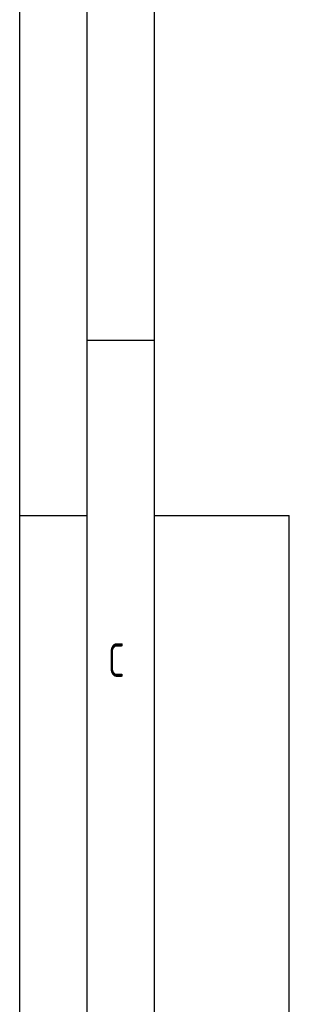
# Model space of a CAD drawing. Header units: millimetres. Extents: x 0 to 5940, y 0 to 4200.
# Tile 17 of 47: x 0 to 200, y 2607 to 3339. Entities that reach past the tile are written whole.
import ezdxf

# ---------------------------------------------------------------- set-up
doc = ezdxf.new("R2010")
doc.units = ezdxf.units.MM
doc.header["$LTSCALE"] = 50
doc.layers.get('0').update_dxf_attribs({"linetype": 'CONTINUOUS'})
doc.layers.add('KSB-BLATTRAND', color=2, linetype='CONTINUOUS')
doc.styles.get("Standard").update_dxf_attribs({"font": 'ISOCP.SHX'})

# ---------------------------------------------------------------- blocks, each defined once
blk = doc.blocks.new('Rahmen_A2')
at = {"color": 1, "ltscale": 150}
for p, q in [((0, 0), (0, 420)), ((10, 10), (10, 410)), ((10, 297), (20, 297)), ((20, 10), (20, 297))]:
    blk.add_line(p, q, dxfattribs=at)
at = {"layer": 'KSB-BLATTRAND'}
for p, q in [((5, 5), (5, 415)), ((10, 310), (5, 310)), ((0, 297), (5, 297))]:
    blk.add_line(p, q, dxfattribs=at)
at = {"layer": 'KSB-BLATTRAND', "width": 0.75}
blk.add_text('C', height=2.5, dxfattribs=at).set_placement((6.5625, 285))

msp = doc.modelspace()

# ---------------------------------------------------------------- block references
at = {"layer": 'KSB-BLATTRAND', "xscale": 10, "yscale": 10, "zscale": 10}
msp.add_blockref('Rahmen_A2', (0, 0), dxfattribs=at)

doc.saveas('drawing.dxf')
